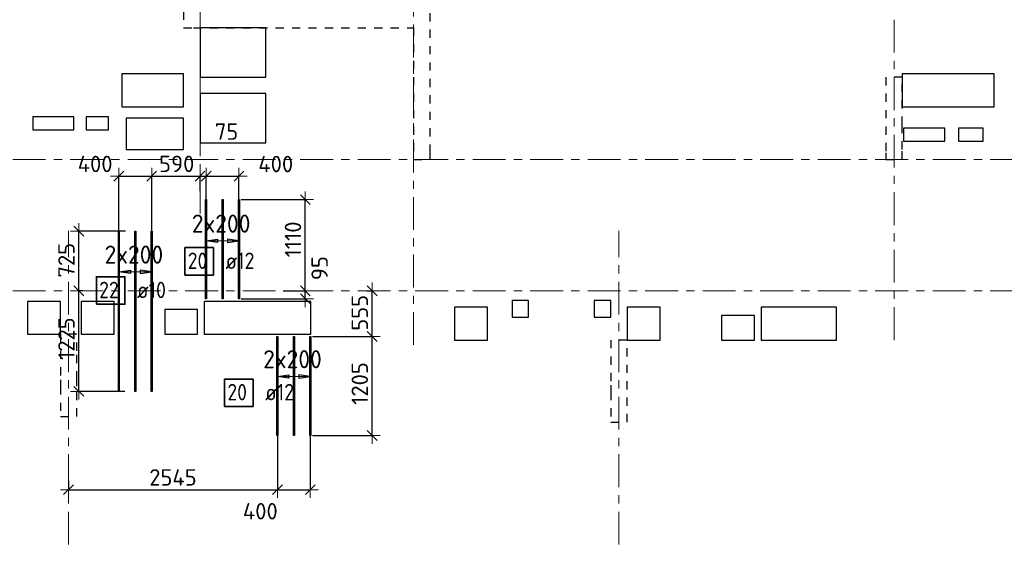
# Model space of a CAD drawing. Header units: metres. Extents: x -38 to 97, y -15 to 21.
# Tile 8 of 209: x 40.85 to 52.84, y 4.34 to 10.7. Entities that reach past the tile are written whole.
import ezdxf

# ---------------------------------------------------------------- set-up
doc = ezdxf.new("R2010")
doc.units = ezdxf.units.M
doc.header["$PDMODE"] = 65
for name, pattern in [('______11', [0.5, 0.4, -0.05, 0, -0.05]), ('______2', [0.0405, 0.03, -0.0105]), ('______5', [1.1, 0.8, -0.1, 0.1, -0.1])]:
    doc.linetypes.add(name, pattern=pattern)
for name, color, linetype, lineweight in [('XR$2$Осевая линия (1)', 7, '______5', 13), ('XR$5$Перекрытие (1)', 7, 'Continuous', 35), ('XR$5$Размерная линия (1)', 7, 'Continuous', 13)]:
    doc.layers.add(name, color=color, linetype=linetype, lineweight=lineweight)
doc.layers.add('XR$5$Арм.стержн.Доп. Арм ниж.зоны У', color=7, linetype='Continuous', lineweight=35, true_color=0x1cff1c)
doc.layers.add('XR$7$Стена_ бетон несущ.', color=7, linetype='Continuous', lineweight=70, true_color=0xb4b496)
doc.styles.add('ISOCPEUR', font='txt')
doc.dimstyles.new('DIMSTYLE_3', dxfattribs={"dimtxt": 0.2, "dimasz": 0.2, "dimexe": 0, "dimexo": 0, "dimgap": 0.1, "dimtad": 2, "dimdec": 0, "dimlfac": 1000, "dimrnd": 5, "dimzin": 12, "dimdsep": 46, "dimtxsty": 'ISOCPEUR', "dimblk1": 'ALL_ML_STRICH', "dimblk2": 'ALL_ML_STRICH', "dimsah": 1, "dimcen": 0, "dimclrd": 7, "dimclre": 256, "dimclrt": 7, "dimadec": 0, "dimazin": 0, "dimtfac": 1, "dimtdec": 0, "dimtix": 1, "dimtmove": 2, "dimatfit": 3, "dimfxl": 0, "dimtzin": 0, "dimlwd": 0, "dimlwe": -3, "dimarcsym": 0})
doc.dimstyles.new('DIMSTYLE_36', dxfattribs={"dimtxt": 0.2, "dimasz": 0.2, "dimexe": 0, "dimexo": 0, "dimgap": 0.1, "dimtad": 0, "dimdec": 0, "dimlfac": 1000, "dimrnd": 5, "dimzin": 12, "dimdsep": 46, "dimtxsty": 'ISOCPEUR', "dimblk1": 'ALL_ML_STRICH', "dimblk2": 'ALL_ML_STRICH', "dimsah": 1, "dimcen": 0, "dimclrd": 7, "dimclre": 256, "dimclrt": 7, "dimadec": 0, "dimazin": 0, "dimtfac": 1, "dimtdec": 0, "dimtix": 1, "dimtmove": 2, "dimatfit": 3, "dimfxl": 0, "dimtvp": 1.2, "dimtzin": 0, "dimlwd": 0, "dimlwe": -3, "dimarcsym": 0})
doc.dimstyles.new('DIMSTYLE_37', dxfattribs={"dimtxt": 0.2, "dimasz": 0.2, "dimexe": 0, "dimexo": 0, "dimgap": 0.1, "dimtad": 2, "dimdec": 0, "dimlfac": 1000, "dimrnd": 5, "dimzin": 12, "dimdsep": 46, "dimtxsty": 'ISOCPEUR', "dimblk1": 'ALL_ML_STRICH', "dimblk2": 'ALL_ML_STRICH', "dimsah": 1, "dimcen": 0, "dimclrd": 7, "dimclre": 256, "dimclrt": 7, "dimadec": 0, "dimazin": 0, "dimtfac": 1, "dimtdec": 0, "dimtix": 1, "dimtmove": 2, "dimatfit": 3, "dimfxl": 0, "dimtvp": 1.2, "dimtzin": 0, "dimlwd": 0, "dimlwe": -3, "dimarcsym": 0})

# ---------------------------------------------------------------- blocks, each defined once
blk = doc.blocks.new('ALL_ML_STRICH')
at = {"color": 0, "linetype": 'ByBlock', "lineweight": -2}
for p, q in [((-1, 0), (0.5, 0)), ((-0.3, -0.3), (0.3, 0.3)), ((0, -0.5), (0, 0.5))]:
    blk.add_line(p, q, dxfattribs=at)
blk = doc.blocks.new('*D580')
at = {"layer": 'DEFPOINTS', "color": 7, "linetype": 'Continuous', "lineweight": 13, "transparency": 33554687}
for p in [(43.993, 5.716), (41.45, 5.108), (41.45, 4.978)]:
    blk.add_point(p, dxfattribs=at)
at = {"layer": 'XR$5$Размерная линия (1)', "color": 9, "linetype": 'Continuous', "lineweight": -2, "true_color": 0xc7c7c7, "transparency": 33554687}
for p, q in [((43.993, 5.696), (43.993, 4.978)), ((41.45, 5.088), (41.45, 4.978))]:
    blk.add_line(p, q, dxfattribs=at)
at = {"layer": 'XR$5$Размерная линия (1)', "color": 7, "linetype": 'Continuous', "lineweight": -2, "transparency": 33554687}
blk.add_line((41.45, 4.978), (43.993, 4.978), dxfattribs=at)
at = {"layer": 'XR$5$Размерная линия (1)', "color": 7, "linetype": 'Continuous', "lineweight": 13, "transparency": 33554687, "xscale": 0.2, "yscale": 0.2, "zscale": 0.2, "rotation": 180}
blk.add_blockref('ALL_ML_STRICH', (41.45, 4.978), dxfattribs=at)
at = {"layer": 'XR$5$Размерная линия (1)', "color": 7, "linetype": 'Continuous', "lineweight": 13, "transparency": 33554687, "xscale": 0.2, "yscale": 0.2, "zscale": 0.2}
blk.add_blockref('ALL_ML_STRICH', (43.993, 4.978), dxfattribs=at)
at = {"layer": 'XR$5$Размерная линия (1)', "color": 7, "linetype": 'Continuous', "lineweight": 13, "transparency": 33554687, "insert": (42.721, 5.128), "char_height": 0.2, "width": 0.8, "attachment_point": 5, "style": 'ISOCPEUR'}
blk.add_mtext('\\A1;{2545}', dxfattribs=at)
blk = doc.blocks.new('*D581')
at = {"layer": 'DEFPOINTS', "color": 7, "linetype": 'Continuous', "lineweight": 13, "transparency": 33554687}
for p in [(43.993, 5.716), (44.393, 5.708), (43.993, 4.978)]:
    blk.add_point(p, dxfattribs=at)
at = {"layer": 'XR$5$Размерная линия (1)', "color": 9, "linetype": 'Continuous', "lineweight": -2, "true_color": 0xc7c7c7, "transparency": 33554687}
for p, q in [((43.993, 5.696), (43.993, 4.978)), ((44.393, 5.688), (44.393, 4.978))]:
    blk.add_line(p, q, dxfattribs=at)
at = {"layer": 'XR$5$Размерная линия (1)', "color": 7, "linetype": 'Continuous', "lineweight": -2, "transparency": 33554687}
blk.add_line((43.993, 4.978), (44.393, 4.978), dxfattribs=at)
at = {"layer": 'XR$5$Размерная линия (1)', "color": 7, "linetype": 'Continuous', "lineweight": 13, "transparency": 33554687, "xscale": 0.2, "yscale": 0.2, "zscale": 0.2, "rotation": 180}
blk.add_blockref('ALL_ML_STRICH', (43.993, 4.978), dxfattribs=at)
at = {"layer": 'XR$5$Размерная линия (1)', "color": 7, "linetype": 'Continuous', "lineweight": 13, "transparency": 33554687, "xscale": 0.2, "yscale": 0.2, "zscale": 0.2}
blk.add_blockref('ALL_ML_STRICH', (44.393, 4.978), dxfattribs=at)
at = {"layer": 'XR$5$Размерная линия (1)', "color": 7, "linetype": 'Continuous', "lineweight": 13, "transparency": 33554687, "insert": (43.784, 4.716), "char_height": 0.2, "width": 0.6, "attachment_point": 5, "style": 'ISOCPEUR'}
blk.add_mtext('\\A1;{400}', dxfattribs=at)
blk = doc.blocks.new('*D582')
at = {"layer": 'DEFPOINTS', "color": 7, "linetype": 'Continuous', "lineweight": 13, "transparency": 33554687}
for p in [(44.399, 6.844), (44.399, 5.638), (45.145, 5.638)]:
    blk.add_point(p, dxfattribs=at)
at = {"layer": 'XR$5$Размерная линия (1)', "color": 9, "linetype": 'Continuous', "lineweight": -2, "true_color": 0xc7c7c7, "transparency": 33554687}
for p, q in [((44.419, 6.844), (45.145, 6.844)), ((44.419, 5.638), (45.145, 5.638))]:
    blk.add_line(p, q, dxfattribs=at)
at = {"layer": 'XR$5$Размерная линия (1)', "color": 7, "linetype": 'Continuous', "lineweight": -2, "transparency": 33554687}
blk.add_line((45.145, 5.638), (45.145, 6.844), dxfattribs=at)
at = {"layer": 'XR$5$Размерная линия (1)', "color": 7, "linetype": 'Continuous', "lineweight": 13, "transparency": 33554687, "xscale": 0.2, "yscale": 0.2, "zscale": 0.2}
for p, rotation in [((45.145, 6.844), 90), ((45.145, 5.638), 270)]:
    blk.add_blockref('ALL_ML_STRICH', p, dxfattribs=dict(at, rotation=rotation))
at = {"layer": 'XR$5$Размерная линия (1)', "color": 7, "linetype": 'Continuous', "lineweight": 13, "transparency": 33554687, "insert": (44.995, 6.271), "char_height": 0.2, "width": 0.8, "attachment_point": 5, "rotation": 90, "style": 'ISOCPEUR'}
blk.add_mtext('\\A1;{1205}', dxfattribs=at)
blk = doc.blocks.new('*D583')
at = {"layer": 'DEFPOINTS', "color": 7, "linetype": 'Continuous', "lineweight": 13, "transparency": 33554687}
for p in [(45.057, 7.4), (44.399, 6.844), (45.145, 6.844)]:
    blk.add_point(p, dxfattribs=at)
at = {"layer": 'XR$5$Размерная линия (1)', "color": 9, "linetype": 'Continuous', "lineweight": -2, "true_color": 0xc7c7c7, "transparency": 33554687}
for p, q in [((45.077, 7.4), (45.145, 7.4)), ((44.419, 6.844), (45.145, 6.844))]:
    blk.add_line(p, q, dxfattribs=at)
at = {"layer": 'XR$5$Размерная линия (1)', "color": 7, "linetype": 'Continuous', "lineweight": -2, "transparency": 33554687}
blk.add_line((45.145, 6.844), (45.145, 7.4), dxfattribs=at)
at = {"layer": 'XR$5$Размерная линия (1)', "color": 7, "linetype": 'Continuous', "lineweight": 13, "transparency": 33554687, "xscale": 0.2, "yscale": 0.2, "zscale": 0.2}
for p, rotation in [((45.145, 7.4), 90), ((45.145, 6.844), 270)]:
    blk.add_blockref('ALL_ML_STRICH', p, dxfattribs=dict(at, rotation=rotation))
at = {"layer": 'XR$5$Размерная линия (1)', "color": 7, "linetype": 'Continuous', "lineweight": 13, "transparency": 33554687, "insert": (44.995, 7.132), "char_height": 0.2, "width": 0.6, "attachment_point": 5, "rotation": 90, "style": 'ISOCPEUR'}
blk.add_mtext('\\A1;{555}', dxfattribs=at)
blk = doc.blocks.new('*D584')
at = {"layer": 'DEFPOINTS', "color": 7, "linetype": 'Continuous', "lineweight": 13, "transparency": 33554687}
for p in [(41.645, 7.4), (41.574, 6.175), (42.156, 6.175)]:
    blk.add_point(p, dxfattribs=at)
at = {"layer": 'XR$5$Размерная линия (1)', "color": 9, "linetype": 'Continuous', "lineweight": -2, "true_color": 0xc7c7c7, "transparency": 33554687}
for p, q in [((41.625, 7.4), (41.574, 7.4)), ((42.136, 6.175), (41.574, 6.175))]:
    blk.add_line(p, q, dxfattribs=at)
at = {"layer": 'XR$5$Размерная линия (1)', "color": 7, "linetype": 'Continuous', "lineweight": -2, "transparency": 33554687}
blk.add_line((41.574, 6.175), (41.574, 7.4), dxfattribs=at)
at = {"layer": 'XR$5$Размерная линия (1)', "color": 7, "linetype": 'Continuous', "lineweight": 13, "transparency": 33554687, "xscale": 0.2, "yscale": 0.2, "zscale": 0.2}
for p, rotation in [((41.574, 7.4), 90), ((41.574, 6.175), 270)]:
    blk.add_blockref('ALL_ML_STRICH', p, dxfattribs=dict(at, rotation=rotation))
at = {"layer": 'XR$5$Размерная линия (1)', "color": 7, "linetype": 'Continuous', "lineweight": 13, "transparency": 33554687, "insert": (41.424, 6.817), "char_height": 0.2, "width": 0.8, "attachment_point": 5, "rotation": 90, "style": 'ISOCPEUR'}
blk.add_mtext('\\A1;{1225}', dxfattribs=at)
blk = doc.blocks.new('*D585')
at = {"layer": 'DEFPOINTS', "color": 7, "linetype": 'Continuous', "lineweight": 13, "transparency": 33554687}
for p in [(42.164, 8.125), (41.574, 7.4), (41.645, 7.4)]:
    blk.add_point(p, dxfattribs=at)
at = {"layer": 'XR$5$Размерная линия (1)', "color": 9, "linetype": 'Continuous', "lineweight": -2, "true_color": 0xc7c7c7, "transparency": 33554687}
for p, q in [((42.144, 8.125), (41.574, 8.125)), ((41.625, 7.4), (41.574, 7.4))]:
    blk.add_line(p, q, dxfattribs=at)
at = {"layer": 'XR$5$Размерная линия (1)', "color": 7, "linetype": 'Continuous', "lineweight": -2, "transparency": 33554687}
blk.add_line((41.574, 7.4), (41.574, 8.125), dxfattribs=at)
at = {"layer": 'XR$5$Размерная линия (1)', "color": 7, "linetype": 'Continuous', "lineweight": 13, "transparency": 33554687, "xscale": 0.2, "yscale": 0.2, "zscale": 0.2}
for p, rotation in [((41.574, 8.125), 90), ((41.574, 7.4), 270)]:
    blk.add_blockref('ALL_ML_STRICH', p, dxfattribs=dict(at, rotation=rotation))
at = {"layer": 'XR$5$Размерная линия (1)', "color": 7, "linetype": 'Continuous', "lineweight": 13, "transparency": 33554687, "insert": (41.424, 7.772), "char_height": 0.2, "width": 0.6, "attachment_point": 5, "rotation": 90, "style": 'ISOCPEUR'}
blk.add_mtext('\\A1;{725}', dxfattribs=at)
blk = doc.blocks.new('*D586')
at = {"layer": 'DEFPOINTS', "color": 7, "linetype": 'Continuous', "lineweight": 13, "transparency": 33554687}
for p in [(42.062, 8.795), (42.062, 8.075), (42.462, 8.044)]:
    blk.add_point(p, dxfattribs=at)
at = {"layer": 'XR$5$Размерная линия (1)', "color": 9, "linetype": 'Continuous', "lineweight": -2, "true_color": 0xc7c7c7, "transparency": 33554687}
for p, q in [((42.062, 8.095), (42.062, 8.795)), ((42.462, 8.064), (42.462, 8.795))]:
    blk.add_line(p, q, dxfattribs=at)
at = {"layer": 'XR$5$Размерная линия (1)', "color": 7, "linetype": 'Continuous', "lineweight": -2, "transparency": 33554687}
blk.add_line((42.062, 8.795), (42.462, 8.795), dxfattribs=at)
at = {"layer": 'XR$5$Размерная линия (1)', "color": 7, "linetype": 'Continuous', "lineweight": 13, "transparency": 33554687, "xscale": 0.2, "yscale": 0.2, "zscale": 0.2, "rotation": 180}
blk.add_blockref('ALL_ML_STRICH', (42.062, 8.795), dxfattribs=at)
at = {"layer": 'XR$5$Размерная линия (1)', "color": 7, "linetype": 'Continuous', "lineweight": 13, "transparency": 33554687, "xscale": 0.2, "yscale": 0.2, "zscale": 0.2}
blk.add_blockref('ALL_ML_STRICH', (42.462, 8.795), dxfattribs=at)
at = {"layer": 'XR$5$Размерная линия (1)', "color": 7, "linetype": 'Continuous', "lineweight": 13, "transparency": 33554687, "insert": (41.773, 8.944), "char_height": 0.2, "width": 0.6, "attachment_point": 5, "style": 'ISOCPEUR'}
blk.add_mtext('\\A1;{400}', dxfattribs=at)
blk = doc.blocks.new('*D587')
at = {"layer": 'DEFPOINTS', "color": 7, "linetype": 'Continuous', "lineweight": 13, "transparency": 33554687}
for p in [(42.462, 8.795), (43.05, 8.594), (42.462, 8.044)]:
    blk.add_point(p, dxfattribs=at)
at = {"layer": 'XR$5$Размерная линия (1)', "color": 9, "linetype": 'Continuous', "lineweight": -2, "true_color": 0xc7c7c7, "transparency": 33554687}
for p, q in [((42.462, 8.064), (42.462, 8.795)), ((43.05, 8.614), (43.05, 8.795))]:
    blk.add_line(p, q, dxfattribs=at)
at = {"layer": 'XR$5$Размерная линия (1)', "color": 7, "linetype": 'Continuous', "lineweight": -2, "transparency": 33554687}
blk.add_line((42.462, 8.795), (43.05, 8.795), dxfattribs=at)
at = {"layer": 'XR$5$Размерная линия (1)', "color": 7, "linetype": 'Continuous', "lineweight": 13, "transparency": 33554687, "xscale": 0.2, "yscale": 0.2, "zscale": 0.2, "rotation": 180}
blk.add_blockref('ALL_ML_STRICH', (42.462, 8.795), dxfattribs=at)
at = {"layer": 'XR$5$Размерная линия (1)', "color": 7, "linetype": 'Continuous', "lineweight": 13, "transparency": 33554687, "xscale": 0.2, "yscale": 0.2, "zscale": 0.2}
blk.add_blockref('ALL_ML_STRICH', (43.05, 8.795), dxfattribs=at)
at = {"layer": 'XR$5$Размерная линия (1)', "color": 7, "linetype": 'Continuous', "lineweight": 13, "transparency": 33554687, "insert": (42.766, 8.945), "char_height": 0.2, "width": 0.6, "attachment_point": 5, "style": 'ISOCPEUR'}
blk.add_mtext('\\A1;{590}', dxfattribs=at)
blk = doc.blocks.new('*D588')
at = {"layer": 'DEFPOINTS', "color": 7, "linetype": 'Continuous', "lineweight": 13, "transparency": 33554687}
for p in [(43.05, 8.795), (43.05, 8.594), (43.124, 8.454)]:
    blk.add_point(p, dxfattribs=at)
at = {"layer": 'XR$5$Размерная линия (1)', "color": 9, "linetype": 'Continuous', "lineweight": -2, "true_color": 0xc7c7c7, "transparency": 33554687}
for p, q in [((43.05, 8.614), (43.05, 8.795)), ((43.124, 8.474), (43.124, 8.795))]:
    blk.add_line(p, q, dxfattribs=at)
at = {"layer": 'XR$5$Размерная линия (1)', "color": 7, "linetype": 'Continuous', "lineweight": -2, "transparency": 33554687}
blk.add_line((43.05, 8.795), (43.124, 8.795), dxfattribs=at)
at = {"layer": 'XR$5$Размерная линия (1)', "color": 7, "linetype": 'Continuous', "lineweight": 13, "transparency": 33554687, "xscale": 0.2, "yscale": 0.2, "zscale": 0.2}
blk.add_blockref('ALL_ML_STRICH', (43.124, 8.795), dxfattribs=at)
at = {"layer": 'XR$5$Размерная линия (1)', "color": 7, "linetype": 'Continuous', "lineweight": 13, "transparency": 33554687, "xscale": 0.2, "yscale": 0.2, "zscale": 0.2, "rotation": 180}
blk.add_blockref('ALL_ML_STRICH', (43.05, 8.795), dxfattribs=at)
at = {"layer": 'XR$5$Размерная линия (1)', "color": 7, "linetype": 'Continuous', "lineweight": 13, "transparency": 33554687, "insert": (43.373, 9.338), "char_height": 0.2, "width": 0.4, "attachment_point": 5, "style": 'ISOCPEUR'}
blk.add_mtext('\\A1;{75}', dxfattribs=at)
blk = doc.blocks.new('*D589')
at = {"layer": 'DEFPOINTS', "color": 7, "linetype": 'Continuous', "lineweight": 13, "transparency": 33554687}
for p in [(43.124, 8.795), (43.124, 8.454), (43.524, 8.459)]:
    blk.add_point(p, dxfattribs=at)
at = {"layer": 'XR$5$Размерная линия (1)', "color": 9, "linetype": 'Continuous', "lineweight": -2, "true_color": 0xc7c7c7, "transparency": 33554687}
for p, q in [((43.124, 8.474), (43.124, 8.795)), ((43.524, 8.479), (43.524, 8.795))]:
    blk.add_line(p, q, dxfattribs=at)
at = {"layer": 'XR$5$Размерная линия (1)', "color": 7, "linetype": 'Continuous', "lineweight": -2, "transparency": 33554687}
blk.add_line((43.124, 8.795), (43.524, 8.795), dxfattribs=at)
at = {"layer": 'XR$5$Размерная линия (1)', "color": 7, "linetype": 'Continuous', "lineweight": 13, "transparency": 33554687, "xscale": 0.2, "yscale": 0.2, "zscale": 0.2, "rotation": 180}
blk.add_blockref('ALL_ML_STRICH', (43.124, 8.795), dxfattribs=at)
at = {"layer": 'XR$5$Размерная линия (1)', "color": 7, "linetype": 'Continuous', "lineweight": 13, "transparency": 33554687, "xscale": 0.2, "yscale": 0.2, "zscale": 0.2}
blk.add_blockref('ALL_ML_STRICH', (43.524, 8.795), dxfattribs=at)
at = {"layer": 'XR$5$Размерная линия (1)', "color": 7, "linetype": 'Continuous', "lineweight": 13, "transparency": 33554687, "insert": (43.972, 8.943), "char_height": 0.2, "width": 0.6, "attachment_point": 5, "style": 'ISOCPEUR'}
blk.add_mtext('\\A1;{400}', dxfattribs=at)
blk = doc.blocks.new('*D610')
at = {"layer": 'DEFPOINTS', "color": 7, "linetype": 'Continuous', "lineweight": 13, "transparency": 33554687}
for p in [(44.042, 7.4), (43.53, 7.304), (44.332, 7.304)]:
    blk.add_point(p, dxfattribs=at)
at = {"layer": 'XR$5$Размерная линия (1)', "color": 9, "linetype": 'Continuous', "lineweight": -2, "true_color": 0xc7c7c7, "transparency": 33554687}
for p, q in [((44.062, 7.4), (44.332, 7.4)), ((43.55, 7.304), (44.332, 7.304))]:
    blk.add_line(p, q, dxfattribs=at)
at = {"layer": 'XR$5$Размерная линия (1)', "color": 7, "linetype": 'Continuous', "lineweight": -2, "transparency": 33554687}
blk.add_line((44.332, 7.304), (44.332, 7.4), dxfattribs=at)
at = {"layer": 'XR$5$Размерная линия (1)', "color": 7, "linetype": 'Continuous', "lineweight": 13, "transparency": 33554687, "xscale": 0.2, "yscale": 0.2, "zscale": 0.2}
for p, rotation in [((44.332, 7.304), 270), ((44.332, 7.4), 90)]:
    blk.add_blockref('ALL_ML_STRICH', p, dxfattribs=dict(at, rotation=rotation))
at = {"layer": 'XR$5$Размерная линия (1)', "color": 7, "linetype": 'Continuous', "lineweight": 13, "transparency": 33554687, "insert": (44.506, 7.676), "char_height": 0.2, "width": 0.4, "attachment_point": 5, "rotation": 90, "style": 'ISOCPEUR'}
blk.add_mtext('\\A1;{95}', dxfattribs=at)
blk = doc.blocks.new('*D611')
at = {"layer": 'DEFPOINTS', "color": 7, "linetype": 'Continuous', "lineweight": 13, "transparency": 33554687}
for p in [(43.53, 8.51), (44.042, 7.4), (44.332, 7.4)]:
    blk.add_point(p, dxfattribs=at)
at = {"layer": 'XR$5$Размерная линия (1)', "color": 9, "linetype": 'Continuous', "lineweight": -2, "true_color": 0xc7c7c7, "transparency": 33554687}
for p, q in [((43.55, 8.51), (44.332, 8.51)), ((44.062, 7.4), (44.332, 7.4))]:
    blk.add_line(p, q, dxfattribs=at)
at = {"layer": 'XR$5$Размерная линия (1)', "color": 7, "linetype": 'Continuous', "lineweight": -2, "transparency": 33554687}
blk.add_line((44.332, 7.4), (44.332, 8.51), dxfattribs=at)
at = {"layer": 'XR$5$Размерная линия (1)', "color": 7, "linetype": 'Continuous', "lineweight": 13, "transparency": 33554687, "xscale": 0.2, "yscale": 0.2, "zscale": 0.2}
for p, rotation in [((44.332, 8.51), 90), ((44.332, 7.4), 270)]:
    blk.add_blockref('ALL_ML_STRICH', p, dxfattribs=dict(at, rotation=rotation))
at = {"layer": 'XR$5$Размерная линия (1)', "color": 7, "linetype": 'Continuous', "lineweight": 13, "transparency": 33554687, "insert": (44.182, 8.025), "char_height": 0.2, "width": 0.8, "attachment_point": 5, "rotation": 90, "style": 'ISOCPEUR'}
blk.add_mtext('\\A1;{1110}', dxfattribs=at)

msp = doc.modelspace()

# ---------------------------------------------------------------- linework, layer by layer
at = {"layer": 'XR$2$Осевая линия (1)', "color": 253, "linetype": '______11', "lineweight": 13, "true_color": 0xa0a0a0, "transparency": 33554687}
for p, q in [((43.05, 8.34), (43.05, 19.78)), ((45.65, 6.74), (45.65, 19.78)), ((51.5, 6.8), (51.5, 19.78)), ((-2.63, 9), (62.6, 9)), ((41.45, -3.39), (41.45, 8.13)), ((48.15, -3.39), (48.15, 8.13)), ((-2.63, 7.4), (62.6, 7.4))]:
    msp.add_line(p, q, dxfattribs=at)
at = {"layer": 'XR$5$Арм.стержн.Доп. Арм ниж.зоны У', "color": 253, "linetype": 'Continuous', "lineweight": -3, "true_color": 0xa0a0a0, "transparency": 33554687}
for p, q in [((43.1241, 8.0076), (43.1241, 8.1076)), ((43.5241, 8.0076), (43.5241, 8.1076)), ((43.1241, 8.0076), (43.1241, 7.9076)), ((43.5241, 8.0076), (43.5241, 7.9076)), ((42.0621, 7.6305), (42.0621, 7.7305)), ((42.4621, 7.6305), (42.4621, 7.7305)), ((42.0621, 7.6305), (42.0621, 7.5305)), ((42.4621, 7.6305), (42.4621, 7.5305)), ((43.9928, 6.3571), (43.9928, 6.4571)), ((43.9928, 6.3571), (43.9928, 6.2571)), ((44.3928, 6.3571), (44.3928, 6.4571)), ((44.3928, 6.3571), (44.3928, 6.2571))]:
    msp.add_line(p, q, dxfattribs=at)
at = {"layer": 'XR$5$Арм.стержн.Доп. Арм ниж.зоны У', "color": 7, "linetype": 'Continuous', "lineweight": 25, "transparency": 33554687}
for p, q in [((43.1241, 8.0076), (43.2641, 8.0276)), ((43.2641, 7.9876), (43.1241, 8.0076)), ((43.2641, 8.0276), (43.2641, 7.9876)), ((43.5241, 8.0076), (43.3841, 8.0276)), ((43.3841, 8.0276), (43.3841, 7.9876)), ((43.3841, 7.9876), (43.5241, 8.0076)), ((42.0621, 7.6305), (42.2021, 7.6505)), ((42.2021, 7.6105), (42.0621, 7.6305)), ((42.2021, 7.6505), (42.2021, 7.6105)), ((42.4621, 7.6305), (42.3221, 7.6505)), ((42.3221, 7.6505), (42.3221, 7.6105)), ((42.3221, 7.6105), (42.4621, 7.6305)), ((43.9928, 6.3571), (44.1328, 6.3771)), ((44.1328, 6.3371), (43.9928, 6.3571)), ((44.1328, 6.3771), (44.1328, 6.3371)), ((44.3928, 6.3571), (44.2528, 6.3771)), ((44.2528, 6.3771), (44.2528, 6.3371)), ((44.2528, 6.3371), (44.3928, 6.3571))]:
    msp.add_line(p, q, dxfattribs=at)
at = {"layer": 'XR$5$Арм.стержн.Доп. Арм ниж.зоны У', "color": 7, "linetype": 'Continuous', "lineweight": 13, "transparency": 33554687}
for p, q in [((43.1241, 8.0076), (43.1241, 8.0076)), ((43.1241, 8.0076), (43.5241, 8.0076)), ((43.5241, 8.0076), (43.5241, 8.0076)), ((42.0621, 7.6305), (42.0621, 7.6305)), ((42.0621, 7.6305), (42.4621, 7.6305)), ((42.4621, 7.6305), (42.4621, 7.6305)), ((43.9928, 6.3571), (43.9928, 6.3571)), ((43.9928, 6.3571), (44.3928, 6.3571)), ((44.3928, 6.3571), (44.3928, 6.3571))]:
    msp.add_line(p, q, dxfattribs=at)
at = {"layer": 'XR$5$Арм.стержн.Доп. Арм ниж.зоны У', "color": 34, "linetype": 'Continuous', "lineweight": 25, "transparency": 33554687}
for points in [[(43.1181, 7.3037), (43.1181, 8.5097), (43.1301, 8.5097), (43.1301, 7.3037), (43.1181, 7.3037)], [(43.3181, 7.3037), (43.3181, 8.5097), (43.3301, 8.5097), (43.3301, 7.3037), (43.3181, 7.3037)], [(43.5181, 7.3037), (43.5181, 8.5097), (43.5301, 8.5097), (43.5301, 7.3037), (43.5181, 7.3037)], [(43.9988, 6.8444), (43.9988, 5.6384), (43.9868, 5.6384), (43.9868, 6.8444), (43.9988, 6.8444)], [(44.1988, 6.8444), (44.1988, 5.6384), (44.1868, 5.6384), (44.1868, 6.8444), (44.1988, 6.8444)], [(44.3988, 6.8444), (44.3988, 5.6384), (44.3868, 5.6384), (44.3868, 6.8444), (44.3988, 6.8444)]]:
    msp.add_lwpolyline(points, dxfattribs=at)
at = {"layer": 'XR$5$Арм.стержн.Доп. Арм ниж.зоны У', "color": 4, "linetype": 'Continuous', "lineweight": 25, "transparency": 33554687}
for points in [[(42.0571, 6.1749), (42.0571, 8.1249), (42.0671, 8.1249), (42.0671, 6.1749), (42.0571, 6.1749)], [(42.2571, 6.1749), (42.2571, 8.1249), (42.2671, 8.1249), (42.2671, 6.1749), (42.2571, 6.1749)], [(42.4571, 6.1749), (42.4571, 8.1249), (42.4671, 8.1249), (42.4671, 6.1749), (42.4571, 6.1749)]]:
    msp.add_lwpolyline(points, dxfattribs=at)
at = {"layer": 'XR$5$Арм.стержн.Доп. Арм ниж.зоны У', "color": 7, "linetype": 'Continuous', "lineweight": 35, "transparency": 33554687}
for points in [[(42.8671, 7.592), (43.2138, 7.592), (43.2138, 7.9253), (42.8671, 7.9253), (42.8671, 7.592)], [(41.7891, 7.2367), (42.1358, 7.2367), (42.1358, 7.57), (41.7891, 7.57), (41.7891, 7.2367)], [(43.3501, 5.9927), (43.6968, 5.9927), (43.6968, 6.326), (43.3501, 6.326), (43.3501, 5.9927)]]:
    msp.add_lwpolyline(points, dxfattribs=at)
at = {"layer": 'XR$5$Перекрытие (1)', "color": 7, "linetype": 'Continuous', "lineweight": 25, "transparency": 33554687}
for p, q in [((43.05, 10.6006), (43.05, 10.0006)), ((43.85, 10.6006), (43.05, 10.6006)), ((43.85, 10.0006), (43.85, 10.6006)), ((42.1, 10.0398), (42.1, 9.6398)), ((42.85, 10.0398), (42.1, 10.0398)), ((42.85, 9.6398), (42.85, 10.0398)), ((43.05, 10.0006), (43.85, 10.0006)), ((51.6, 10.0404), (51.6, 9.6404)), ((52.72, 10.0404), (51.6, 10.0404)), ((52.72, 9.6404), (52.72, 10.0404)), ((43.05, 9.8018), (43.05, 9.2018)), ((43.85, 9.8018), (43.05, 9.8018)), ((43.85, 9.2018), (43.85, 9.8018)), ((42.1, 9.6398), (42.85, 9.6398)), ((51.6, 9.6404), (52.72, 9.6404)), ((41.0154, 9.5195), (41.0154, 9.3595)), ((41.5154, 9.5195), (41.0154, 9.5195)), ((41.5154, 9.3595), (41.5154, 9.5195)), ((41.6656, 9.5195), (41.6656, 9.3595)), ((41.9356, 9.5195), (41.6656, 9.5195)), ((41.9356, 9.3595), (41.9356, 9.5195)), ((42.1506, 9.4995), (42.1506, 9.1195)), ((42.8506, 9.4995), (42.1506, 9.4995)), ((42.8506, 9.1195), (42.8506, 9.4995)), ((41.0154, 9.3595), (41.5154, 9.3595)), ((41.6656, 9.3595), (41.9356, 9.3595)), ((51.6156, 9.3795), (51.6156, 9.2195)), ((52.1156, 9.3795), (51.6156, 9.3795)), ((52.1156, 9.2195), (52.1156, 9.3795)), ((52.2856, 9.3795), (52.2856, 9.2195)), ((52.5856, 9.3795), (52.2856, 9.3795)), ((52.5856, 9.2195), (52.5856, 9.3795)), ((42.1506, 9.1195), (42.8506, 9.1195)), ((43.05, 9.2018), (43.85, 9.2018)), ((51.6156, 9.2195), (52.1156, 9.2195)), ((52.2856, 9.2195), (52.5856, 9.2195)), ((40.9501, 7.2702), (40.9501, 6.8702)), ((41.3501, 7.2702), (40.9501, 7.2702)), ((41.3501, 6.8702), (41.3501, 7.2702)), ((41.6039, 7.2702), (41.6039, 6.8702)), ((42.0039, 7.2702), (41.6039, 7.2702)), ((42.0039, 6.8702), (42.0039, 7.2702)), ((43.1, 7.2702), (43.1, 6.8702)), ((44.4, 7.2702), (43.1, 7.2702)), ((44.4, 6.8702), (44.4, 7.2702)), ((46.15, 7.2002), (46.15, 6.8002)), ((46.55, 7.2002), (46.15, 7.2002)), ((46.55, 6.8002), (46.55, 7.2002)), ((47.0502, 7.2803), (46.8502, 7.2802)), ((46.8502, 7.2802), (46.8502, 7.0802)), ((47.0502, 7.0803), (47.0502, 7.2803)), ((48.0502, 7.2803), (47.8502, 7.2802)), ((47.8502, 7.2802), (47.8502, 7.0802)), ((48.0502, 7.0803), (48.0502, 7.2803)), ((48.25, 7.2002), (48.25, 6.8002)), ((48.65, 7.2002), (48.25, 7.2002)), ((48.65, 6.8002), (48.65, 7.2002)), ((49.88, 7.2002), (49.88, 6.8002)), ((50.8, 7.2002), (49.88, 7.2002)), ((50.8, 6.8002), (50.8, 7.2002)), ((42.62, 7.1702), (42.62, 6.8702)), ((43.02, 7.1702), (42.62, 7.1702)), ((43.02, 6.8702), (43.02, 7.1702)), ((46.8502, 7.0802), (47.0502, 7.0803)), ((47.8502, 7.0802), (48.0502, 7.0803)), ((49.4, 7.1002), (49.4, 6.8002)), ((49.8, 7.1002), (49.4, 7.1002)), ((49.8, 6.8002), (49.8, 7.1002)), ((40.9501, 6.8702), (41.3501, 6.8702)), ((41.6039, 6.8702), (42.0039, 6.8702)), ((42.62, 6.8702), (43.02, 6.8702)), ((43.1, 6.8702), (44.4, 6.8702)), ((46.15, 6.8002), (46.55, 6.8002)), ((48.25, 6.8002), (48.65, 6.8002)), ((49.4, 6.8002), (49.8, 6.8002)), ((49.88, 6.8002), (50.8, 6.8002))]:
    msp.add_line(p, q, dxfattribs=at)
at = {"layer": 'XR$7$Стена_ бетон несущ.', "color": 253, "linetype": '______2', "lineweight": -3, "true_color": 0xa0a0a0, "transparency": 33554687}
for p, q in [((42.85, 10.8), (42.85, 10.6)), ((45.85, 9.08), (45.85, 10.8)), ((42.85, 10.6), (42.97, 10.6)), ((42.97, 10.6), (45.65, 10.6)), ((45.65, 10.6), (45.65, 9)), ((51.4, 10), (51.4, 9.08)), ((51.6, 10), (51.4, 10)), ((51.6, 9.6201), (51.6, 10)), ((51.6, 9.4201), (51.6, 9.6201)), ((51.6, 9.12), (51.6, 9.4201)), ((51.6, 9), (51.6, 9.12)), ((45.65, 9), (45.85, 9)), ((45.85, 9), (45.85, 9.08)), ((51.4, 9.08), (51.4, 9)), ((51.4, 9), (51.6, 9)), ((41.55, 6.87), (41.35, 6.87)), ((41.35, 6.87), (41.35, 6.67)), ((41.55, 6.67), (41.55, 6.87)), ((48.25, 6.8), (48.05, 6.8)), ((48.05, 6.8), (48.05, 6.6)), ((48.25, 6.6), (48.25, 6.8)), ((41.35, 6.67), (41.35, 6.3176)), ((41.55, 6.3194), (41.55, 6.67)), ((48.05, 6.6), (48.05, 6.25)), ((48.25, 5.8), (48.25, 6.6)), ((41.35, 6.3176), (41.35, 6.2376)), ((41.35, 6.2376), (41.35, 5.87)), ((41.55, 6.2394), (41.55, 6.3194)), ((41.55, 5.87), (41.55, 6.2394)), ((48.05, 6.25), (48.05, 6.17)), ((48.05, 6.17), (48.05, 5.8)), ((41.35, 5.87), (41.55, 5.87)), ((48.05, 5.8), (48.25, 5.8))]:
    msp.add_line(p, q, dxfattribs=at)

# ---------------------------------------------------------------- texts
at = {"layer": 'XR$5$Арм.стержн.Доп. Арм ниж.зоны У', "color": 7, "linetype": 'Continuous', "lineweight": 13, "transparency": 33554687, "char_height": 0.22, "width": 0.873359, "attachment_point": 7, "style": 'ISOCPEUR'}
for insert in [(42.9501, 8.1076), (41.8881, 7.7305), (43.8188, 6.4571)]:
    msp.add_mtext('\\W0.95;2x200', dxfattribs=dict(at, insert=insert))
at = {"layer": 'XR$5$Арм.стержн.Доп. Арм ниж.зоны У', "color": 7, "linetype": 'Continuous', "lineweight": 25, "transparency": 33554687, "char_height": 0.2, "attachment_point": 7, "style": 'ISOCPEUR'}
for s, insert, width in [('\\W0.87;20', (42.9004, 7.6653), 0.367208), ('\\W0.89; ø12 ', (43.2471, 7.6653), 0.749105), ('\\W0.87;22', (41.8224, 7.31), 0.367208), ('\\W0.89; ø10 ', (42.1691, 7.31), 0.749105), ('\\W0.87;20', (43.3835, 6.066), 0.367208), ('\\W0.89; ø12 ', (43.7301, 6.066), 0.749105)]:
    msp.add_mtext(s, dxfattribs=dict(at, insert=insert, width=width))

# ---------------------------------------------------------------- dimensions: what is measured, and where the dimension line sits
at = {"layer": 'XR$5$Размерная линия (1)', "color": 7, "linetype": 'Continuous', "lineweight": 13, "transparency": 33554687}
for base, p1, p2, dimstyle, picture, middle in [((43.1241, 8.7949), (43.05, 8.6142), (43.1241, 8.474), 'DIMSTYLE_37', '*D588', (43.373, 9.3379)), ((42.4621, 8.7949), (42.0621, 8.0952), (42.4621, 8.064), 'DIMSTYLE_37', '*D586', (41.7727, 8.9443)), ((43.05, 8.7949), (42.4621, 8.064), (43.05, 8.6142), 'DIMSTYLE_3', '*D587', (42.766, 8.9449)), ((43.5241, 8.7949), (43.1241, 8.474), (43.5241, 8.4792), 'DIMSTYLE_37', '*D589', (43.9722, 8.9428)), ((43.9928, 4.9784), (41.45, 5.0882), (43.9928, 5.6964), 'DIMSTYLE_3', '*D580', (42.7214, 5.1284)), ((44.3928, 4.9784), (43.9928, 5.6964), (44.3928, 5.6883), 'DIMSTYLE_36', '*D581', (43.7836, 4.7163))]:
    dim = msp.add_linear_dim(base=base, p1=p1, p2=p2, dimstyle=dimstyle, override={"dimpost": '<>', "dimclrd": 7, "dimclre": 9, "dimclrt": 7, "dimlwd": 0, "dimlwe": 65533}, dxfattribs=at)
    dim.commit()
    dim.dimension.update_dxf_attribs({"geometry": picture, "text_midpoint": middle, "dimtype": 160})
for base, p1, p2, dimstyle, picture, middle in [((44.3322, 8.5097), (44.0621, 7.4), (43.5501, 8.5097), 'DIMSTYLE_3', '*D611', (44.1822, 8.0248)), ((41.574, 8.1249), (41.6249, 7.4), (42.1439, 8.1249), 'DIMSTYLE_3', '*D585', (41.424, 7.7724)), ((44.3322, 7.4), (43.5501, 7.3037), (44.0621, 7.4), 'DIMSTYLE_36', '*D610', (44.5063, 7.6763)), ((41.574, 7.4), (42.1358, 6.1749), (41.6249, 7.4), 'DIMSTYLE_3', '*D584', (41.424, 6.8174)), ((45.1448, 7.4), (44.4188, 6.8444), (45.0772, 7.4), 'DIMSTYLE_37', '*D583', (44.9948, 7.1322)), ((45.1448, 6.8444), (44.4188, 5.6384), (44.4188, 6.8444), 'DIMSTYLE_3', '*D582', (44.9948, 6.2714))]:
    dim = msp.add_linear_dim(base=base, p1=p1, p2=p2, angle=90, dimstyle=dimstyle, override={"dimpost": '<>', "dimclrd": 7, "dimclre": 9, "dimclrt": 7, "dimlwd": 0, "dimlwe": 65533}, dxfattribs=at)
    dim.commit()
    dim.dimension.update_dxf_attribs({"geometry": picture, "text_midpoint": middle, "dimtype": 160})

doc.saveas('drawing.dxf')
